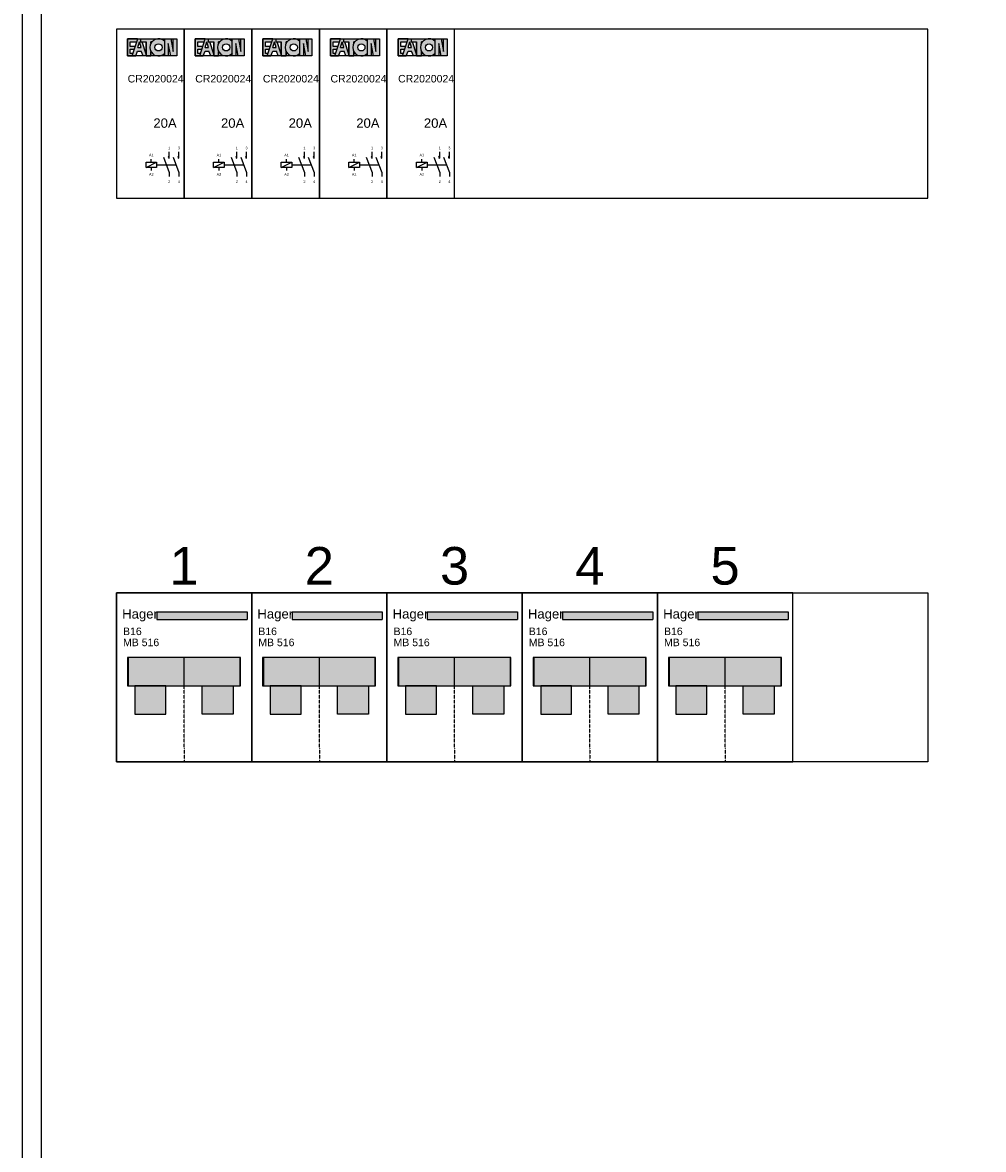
# Model space of a CAD drawing. Header units: millimetres. Extents: x -34400 to 195000, y -27609 to 98965.
# Tile 5 of 15: x -28242 to -25684, y 27323 to 30323. Entities that reach past the tile are written whole.
import ezdxf
from ezdxf.enums import TextEntityAlignment as Align

# ---------------------------------------------------------------- set-up
doc = ezdxf.new("R2010")
doc.units = ezdxf.units.MM
doc.header["$LTSCALE"] = 100
doc.linetypes.add('DASHED2', pattern=[0.375, 0.25, -0.125])
doc.linetypes.add('HIDDEN', pattern=[9.525, 6.35, -3.175])
doc.layers.add('EL$6----', color=7, linetype='Continuous')
doc.styles.add('Arial', font='arial.ttf')
doc.styles.add('BURO-012', font='BUROFONT.shx', dxfattribs={"height": 1.2})

# ---------------------------------------------------------------- blocks, each defined once
blk = doc.blocks.new('Hager 1P+N')
blk.add_hatch(color=256).paths.add_polyline_path([(347.5, -50.9), (107.4, -50.9), (107.4, -70.9), (347.5, -70.9)], flags=17)
for color, points in [(160, [(107.4, -50.9), (107.4, -70.9), (347.5, -70.9), (347.5, -50.9)]), (8, [(29, -247.8), (328.9, -247.8), (328.9, -172.7), (29, -172.7)]), (8, [(49.3, -323.6), (131.5, -323.6), (131.5, -247.8), (49.3, -247.8)]), (8, [(310.7, -323.6), (228.5, -323.6), (228.5, -247.8), (310.7, -247.8)])]:
    blk.add_hatch(color=color).paths.add_polyline_path(points)
at = {"color": 0}
for p, q in [((107.4, -50.9), (347.5, -50.9)), ((107.4, -50.9), (107.4, -70.9)), ((347.5, -50.9), (347.5, -70.9)), ((107.4, -70.9), (347.5, -70.9)), ((180, -247.5), (180, -172.7)), ((180, -247.5), (180, -172.7))]:
    blk.add_line(p, q, dxfattribs=at)
at = {"color": 0, "linetype": 'HIDDEN', "ltscale": 0.001}
blk.add_line((180, -415), (180, -183.9), dxfattribs=at)
at = {"color": 0}
blk.add_lwpolyline([(0, 0), (0, -450), (360, -450), (360, 0), (0, 0)], dxfattribs=at)
for points in [[(29, -247.8), (328.9, -247.8), (328.9, -172.7), (29, -172.7)], [(31.1, -247.8), (329.9, -247.8), (329.9, -172.7), (31.1, -172.7)], [(49.3, -323.6), (131.5, -323.6), (131.5, -247.8), (49.3, -247.8)], [(49.3, -323.6), (131.5, -323.6), (131.5, -247.8), (49.3, -247.8)], [(310.7, -323.6), (228.5, -323.6), (228.5, -247.8), (310.7, -247.8)], [(310.7, -323.6), (228.5, -323.6), (228.5, -247.8), (310.7, -247.8)]]:
    blk.add_lwpolyline(points, close=True, dxfattribs=at)
at = {"color": 0, "linetype": 'HIDDEN', "ltscale": 0.001}
blk.add_lwpolyline([(180, -415), (180, -450)], dxfattribs=at)
at = {"style": 'Arial'}
blk.add_text('Hager', height=25, dxfattribs=at).set_placement((15.1, -68.7))
for tag, p in [('VERMOGEN', (17.5, -112.7)), ('TYPE', (17.5, -142.2))]:
    blk.add_attdef(tag, p, '', height=20, dxfattribs=at)
blk = doc.blocks.new('Eaton Relais')
for points in [[(56.3, -26), (56.3, -25.3), (29.7, -25.3), (29.7, -71.2), (41.5, -71.2), (43.7, -64.4), (36.8, -64.4), (36.8, -52.8), (47.5, -52.8), (49.6, -46.4), (36.8, -46.4), (36.8, -33.6), (53.8, -33.6)], [(106, -26.1), (106, -25.3), (64.4, -25.3), (64.4, -33.6), (78.8, -33.6), (78.8, -71.2), (91.6, -71.2), (91.6, -59, -0.247607), (91.6, -37.5), (91.6, -33.6), (94.2, -33.6, -0.156025)], [(150.7, -58.9), (144.4, -25.3), (128.4, -25.3), (128.4, -71.2), (138, -71.2), (138, -37.6), (144.3, -71.2), (160.3, -71.2), (160.3, -25.3), (150.7, -25.3)]]:
    blk.add_hatch(color=160).paths.add_polyline_path(points)
h = blk.add_hatch(color=256)
h.paths.add_polyline_path([(68.1, -33.6), (64.4, -33.6), (64.4, -25.3), (56.5, -25.3), (41.5, -71.2), (51.1, -71.2), (56.1, -58), (65.7, -58), (70.8, -71.2), (78.8, -71.2), (78.8, -66.3)])
h.paths.add_polyline_path([(65.4, -48.6), (56.5, -48.6), (60.9, -33.6)], flags=16)
h = blk.add_hatch(color=256)
h.paths.add_polyline_path([(128.4, -64.1), (128.4, -32.4, 2.489681)])
h.paths.add_polyline_path([(102.3, -48.3, -1), (121.5, -48.3, -1)], flags=16)
at = {"color": 0}
blk.add_lwpolyline([(0, 0), (0, -450), (180, -450), (180, 0), (0, 0)], dxfattribs=at)
for points in [[(29.7, -25.3), (29.7, -71.2), (41.5, -71.2)], [(56.3, -26), (56.3, -25.3), (29.7, -25.3)], [(41.5, -71.2), (56.5, -25.3)], [(56.5, -25.3), (65.5, -25.3)], [(64.4, -25.3), (64.4, -33.6), (78.8, -33.6), (78.8, -71.2), (91.6, -71.2), (91.6, -59)], [(64.4, -25.3), (106, -25.3)], [(106, -25.3), (106, -26.1)], [(128.4, -71.2), (128.4, -25.3), (144.4, -25.3)], [(144.3, -71.2), (138, -37.6), (138, -71.2), (128.4, -71.2), (128.4, -25.3)], [(160.3, -25.3), (160.3, -71.2), (144.3, -71.2)], [(144.4, -25.3), (150.7, -58.9), (150.7, -25.3), (160.3, -25.3), (160.3, -71.2)], [(49.6, -46.4), (36.8, -46.4), (36.8, -33.6), (53.8, -33.6)], [(43.7, -64.4), (36.8, -64.4), (36.8, -52.8), (47.5, -52.8)], [(41.5, -71.2), (51.1, -71.2), (56.1, -58), (65.7, -58)], [(56.5, -48.6), (60.9, -33.6)], [(56.5, -48.6), (65.4, -48.6)], [(65.4, -48.6), (60.9, -33.6)], [(80.4, -71.2), (70.8, -71.2), (65.7, -58), (65.7, -58)], [(78.8, -66.3), (68.1, -33.6)], [(91.6, -59), (91.6, -71.2), (78.8, -71.2), (78.8, -33.6)], [(91.6, -37.5), (91.6, -33.6)], [(94.2, -33.6), (91.6, -33.6), (91.6, -37.5)]]:
    blk.add_lwpolyline(points)
blk.add_lwpolyline([(29.7, -25.3), (160.3, -25.3), (160.3, -71.2), (29.7, -71.2)], close=True)
at = {"flags": 128}
for points in [[(140.4, -343.3), (140.4, -326.7)], [(166.2, -343.3), (166.2, -326.7)], [(78.7, -368.2), (106.7, -354.2)], [(92.7, -354.2), (92.7, -345.5)], [(124.9, -340.5), (140.4, -381.8), (140.4, -392.3)], [(150.7, -340.5), (166.2, -381.8), (166.2, -392.3)], [(92.7, -368.2), (92.7, -376.2)]]:
    blk.add_lwpolyline(points, dxfattribs=at)
blk.add_lwpolyline([(78.7, -354.2), (106.7, -354.2), (106.7, -368.2), (78.7, -368.2)], close=True, dxfattribs=at)
at = {"linetype": 'DASHED2', "ltscale": 10, "flags": 128}
blk.add_lwpolyline([(106.7, -361.2), (158.4, -361.2)], dxfattribs=at)
blk.add_circle((111.9, -48.3), 9.6)
for centre, radius, start, end in [((111.9, -48.3), 22.9, 43.7665, 316.2335), ((140.4, -340.5), 2.8, 90, 270), ((166.2, -340.5), 2.8, 90, 270)]:
    blk.add_arc(centre, radius, start, end)
at = {"char_height": 7, "attachment_point": 8, "style": 'BURO-012'}
for s, insert in [('1', (140.4, -319.7)), ('3', (166.2, -319.7)), ('A1', (92.7, -338.5)), ('A2', (92.7, -390)), ('2', (140.4, -408.9)), ('4', (166.2, -408.9))]:
    blk.add_mtext_dynamic_manual_height_columns(s, width=8.195, gutter_width=6, heights=[0], dxfattribs=dict(at, insert=insert))
at = {"style": 'Arial'}
blk.add_attdef('TYPE', (29.7, -141.7), '', height=20, dxfattribs=at)
blk.add_attdef('AMPERE', text='', height=25, dxfattribs=at).set_placement((160.3, -262.4), align=Align.RIGHT)

msp = doc.modelspace()

# ---------------------------------------------------------------- linework, layer by layer
at = {"layer": 'EL$6----'}
for points in [[(-28241.5, 33145.7), (-23021.5, 33145.7), (-23021.5, 23847), (-28241.5, 23847)], [(-28191.5, 30829.9), (-25631.5, 30829.9), (-25631.5, 24829.9), (-28191.5, 24829.9)]]:
    msp.add_lwpolyline(points, close=True, dxfattribs=at)
at = {"layer": 'EL$6----', "ltscale": 0.2}
for points in [[(-25831.5, 30304.9), (-27991.5, 30304.9), (-27991.5, 29854.9), (-25831.5, 29854.9)], [(-25831.5, 28354.9), (-27991.5, 28354.9), (-27991.5, 28804.9), (-25831.5, 28804.9)]]:
    msp.add_lwpolyline(points, close=True, dxfattribs=at)

# ---------------------------------------------------------------- block references
at = {"layer": 'EL$6----'}
for name, p, values in [('Eaton Relais', (-27991.5, 30304.9), {'TYPE': 'CR2020024', 'AMPERE': '20A'}), ('Eaton Relais', (-27811.5, 30304.9), {'TYPE': 'CR2020024', 'AMPERE': '20A'}), ('Eaton Relais', (-27631.5, 30304.9), {'TYPE': 'CR2020024', 'AMPERE': '20A'}), ('Eaton Relais', (-27451.5, 30304.9), {'TYPE': 'CR2020024', 'AMPERE': '20A'}), ('Eaton Relais', (-27271.5, 30304.9), {'TYPE': 'CR2020024', 'AMPERE': '20A'}), ('Hager 1P+N', (-27991.5, 28804.9), {'TYPE': 'MB 516', 'VERMOGEN': 'B16'}), ('Hager 1P+N', (-27631.5, 28804.9), {'TYPE': 'MB 516', 'VERMOGEN': 'B16'}), ('Hager 1P+N', (-27271.5, 28804.9), {'TYPE': 'MB 516', 'VERMOGEN': 'B16'}), ('Hager 1P+N', (-26911.5, 28804.9), {'TYPE': 'MB 516', 'VERMOGEN': 'B16'}), ('Hager 1P+N', (-26551.5, 28804.9), {'TYPE': 'MB 516', 'VERMOGEN': 'B16'})]:
    msp.add_blockref(name, p, dxfattribs=at).add_auto_attribs(values)

# ---------------------------------------------------------------- texts
at = {"layer": 'EL$6----', "style": 'Arial'}
for s, p in [('1', (-27811.5, 28876.6)), ('2', (-27451.5, 28876.6)), ('3', (-27091.5, 28876.6)), ('4', (-26731.5, 28876.6)), ('5', (-26371.5, 28876.6))]:
    msp.add_text(s, height=100, dxfattribs=at).set_placement(p, align=Align.MIDDLE_CENTER)

doc.saveas('drawing.dxf')
